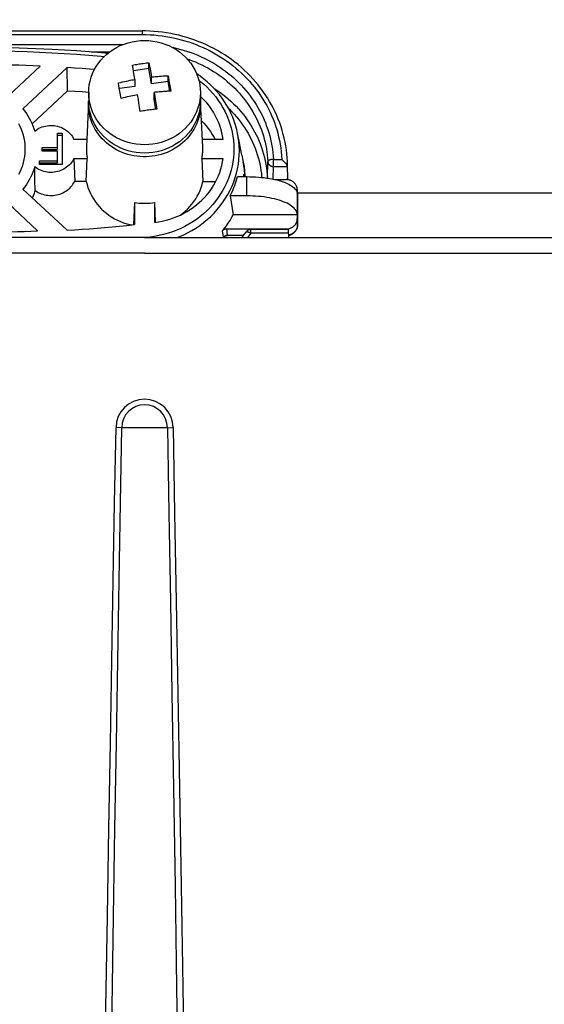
# Model space of a CAD drawing. Header units: centimetres. Extents: x 22052 to 56535, y 76485 to 78519.
# Tile 93 of 235: x 35599.55 to 35604.25, y 77889.25 to 77898.06. Entities that reach past the tile are written whole.
import ezdxf
from ezdxf import colors
from ezdxf.entities.mleader import LeaderData, LeaderLine
from ezdxf.math import Vec2, Vec3

# ---------------------------------------------------------------- set-up
doc = ezdxf.new("R2010")
doc.units = ezdxf.units.CM
doc.layers.add('$_urządzenia', color=250, linetype='Continuous')
doc.layers.add('IS_Opis', color=250, linetype='Continuous', lineweight=9)
doc.styles.add('styl1', font='ARIALN.TTF')

# ---------------------------------------------------------------- blocks, each defined once
blk = doc.blocks.new('A$C92957c0b')
at = {"layer": '$_urządzenia'}
for p, q in [((-31.792, -10.509), (-0.208, -10.509)), ((-0.208, -10.509), (-0.208, -10.83)), ((-31.792, -10.83), (-0.208, -10.83)), ((-30.064, -11.727), (-1.936, -11.727)), ((-4.763, -12.372), (-3.107, -12.372)), ((-12.156, -16.285), (-9.346, -13.661)), ((-6.929, -13.792), (-10.878, -17.478)), ((-6.892, -15.855), (-6.929, -13.792)), ((-1.031, -13.877), (-1.089, -13.565)), ((-0.976, -14.174), (-1.031, -13.877)), ((0.393, -13.866), (-0.995, -14.069)), ((-0.121, -13.412), (0.044, -13.39)), ((0.044, -13.39), (0.175, -13.374)), ((0.175, -13.374), (0.306, -13.359)), ((0.306, -13.359), (0.393, -13.349)), ((0.393, -13.349), (0.45, -13.653)), ((0.393, -13.866), (0.393, -13.349)), ((0.625, -15.249), (0.393, -13.866)), ((0.45, -13.653), (0.501, -13.929)), ((0.501, -13.929), (0.555, -14.234)), ((-0.926, -14.457), (-0.976, -14.174)), ((-0.857, -14.846), (-0.926, -14.457)), ((-0.857, -14.846), (-0.857, -15.466)), ((0.555, -14.234), (0.593, -14.445)), ((0.593, -14.445), (0.625, -14.629)), ((0.625, -14.629), (0.729, -14.618)), ((0.625, -15.249), (0.625, -14.629)), ((0.729, -14.618), (0.839, -14.606)), ((0.839, -14.606), (0.955, -14.595)), ((0.955, -14.595), (1.078, -14.583)), ((1.078, -14.583), (1.21, -14.572)), ((1.21, -14.572), (1.35, -14.561)), ((1.35, -14.561), (1.499, -14.549)), ((2.107, -14.516), (2.133, -14.664)), ((2.107, -15.033), (2.107, -14.516)), ((2.133, -14.664), (2.184, -14.965)), ((2.184, -14.965), (2.236, -15.272)), ((-2.287, -15.463), (-2.339, -15.165)), ((-2.236, -15.767), (-2.287, -15.463)), ((-0.857, -15.466), (-2.252, -15.67)), ((-2.184, -16.077), (-2.236, -15.767)), ((2.107, -15.033), (0.625, -15.249)), ((2.253, -15.903), (2.107, -15.033)), ((2.236, -15.272), (2.287, -15.583)), ((2.287, -15.583), (2.339, -15.899)), ((-10.067, -18.819), (-6.892, -15.855)), ((-5, -16.028), (-5, -16.766)), ((-0.556, -16.658), (-0.625, -16.23)), ((-0.506, -16.98), (-0.556, -16.658)), ((0.956, -16.002), (0.857, -16.013)), ((0.857, -16.013), (0.909, -16.335)), ((0.857, -16.633), (0.857, -16.013)), ((1.005, -17.513), (0.857, -16.633)), ((0.909, -16.335), (0.959, -16.655)), ((1.063, -15.991), (0.956, -16.002)), ((0.959, -16.655), (1.006, -16.956)), ((1.178, -15.979), (1.063, -15.991)), ((1.302, -15.968), (1.178, -15.979)), ((1.435, -15.956), (1.302, -15.968)), ((1.577, -15.944), (1.435, -15.956)), ((1.729, -15.933), (1.577, -15.944)), ((5, -16.028), (5, -16.766)), ((-5.01, -16.873), (-5.206, -20.878)), ((-5.016, -17.086), (-5.01, -16.873)), ((-5.01, -16.873), (-5.008, -16.828)), ((-5.008, -16.828), (-5, -16.738)), ((-0.451, -17.333), (-0.506, -16.98)), ((-0.393, -17.716), (-0.451, -17.333)), ((1.006, -16.956), (1.06, -17.305)), ((1.06, -17.305), (1.089, -17.499)), ((5, -16.738), (5.008, -16.828)), ((5.008, -16.828), (5.01, -16.873)), ((5.01, -16.873), (5.016, -17.086)), ((-0.262, -17.693), (-0.393, -17.716)), ((-0.131, -17.67), (-0.262, -17.693)), ((0, -17.648), (-0.131, -17.67)), ((-7.775, -19.666), (-7.362, -19.666)), ((-7.775, -21.106), (-7.775, -19.666)), ((-7.775, -19.845), (-7.362, -19.845)), ((-7.362, -19.666), (-7.362, -22.467)), ((-5.174, -20.223), (-6.315, -20.223)), ((7.038, -20.223), (5.174, -20.223)), ((8.469, -20.383), (8.328, -19.68)), ((8.328, -19.681), (8.328, -19.68)), ((-9.162, -20.926), (-7.775, -20.926)), ((-9.162, -21.277), (-9.162, -20.926)), ((-9.162, -21.106), (-7.775, -21.106)), ((8.593, -21.005), (8.469, -20.383)), ((8.717, -21.632), (8.593, -21.005)), ((-7.775, -21.277), (-9.162, -21.277)), ((-7.775, -22.296), (-7.775, -21.277)), ((-6.315, -21.91), (-5.13, -21.91)), ((-6.315, -21.91), (-6.253, -23.971)), ((-5.21, -23.971), (-5.13, -21.91)), ((5.13, -21.91), (7.038, -21.91)), ((5.13, -21.91), (5.21, -23.971)), ((8.717, -21.632), (8.836, -22.235)), ((11.527, -21.997), (12.28, -21.997)), ((11.527, -22.641), (11.527, -21.997)), ((-9.819, -23.144), (-9.83, -22.669)), ((-9.387, -22.117), (-7.775, -22.117)), ((-9.387, -22.467), (-9.387, -22.117)), ((-9.387, -22.296), (-7.775, -22.296)), ((-7.362, -22.467), (-9.387, -22.467)), ((10.994, -23.664), (11.027, -22.196)), ((11.501, -23.769), (11.527, -22.641)), ((11.527, -22.641), (12.793, -22.641)), ((12.814, -23.82), (12.79, -22.48)), ((-9.802, -23.854), (-9.819, -23.144)), ((8.314, -23.545), (9.164, -23.545)), ((8.872, -23.545), (8.878, -23.337)), ((8.912, -23.504), (8.878, -23.337)), ((8.949, -23.029), (8.976, -23.434)), ((8.976, -23.434), (8.977, -23.545)), ((9.164, -25.265), (9.164, -23.545)), ((10.995, -23.678), (10.994, -23.664)), ((-10.878, -24.655), (-6.929, -28.341)), ((-9.778, -24.793), (-9.802, -23.854)), ((-5.21, -23.971), (-6.253, -23.971)), ((5.21, -23.971), (6.376, -23.971)), ((11.685, -23.809), (12.665, -23.809)), ((9.164, -25.265), (7.657, -25.265)), ((7.657, -25.265), (7.751, -25.823)), ((13.665, -24.743), (13.664, -24.698)), ((13.664, -24.698), (13.69, -25.208)), ((13.664, -25.057), (13.664, -26.922)), ((13.665, -25.084), (13.664, -25.057)), ((13.665, -24.743), (13.665, -25.084)), ((13.665, -24.743), (13.691, -25.253)), ((13.679, -25), (79.175, -25)), ((13.69, -25.209), (13.691, -25.253)), ((13.691, -25.256), (13.69, -25.209)), ((13.691, -25.256), (13.691, -25.253)), ((13.691, -25.256), (13.691, -27.854)), ((-9.567, -28.393), (-12.234, -25.902)), ((-0.904, -25.856), (-0.997, -27.833)), ((-0.904, -25.856), (-0.904, -27.838)), ((0.987, -27.625), (0.904, -25.856)), ((0.904, -27.637), (0.904, -25.856)), ((7.751, -25.823), (7.845, -26.385)), ((7.845, -26.385), (7.939, -26.951)), ((13.665, -26.951), (7.939, -26.951)), ((13.664, -26.922), (13.665, -26.951)), ((13.665, -26.951), (13.665, -27.292)), ((13.691, -27.851), (13.665, -27.292)), ((-0.997, -27.833), (-0.997, -27.847)), ((13.691, -27.851), (13.691, -27.854)), ((0, -29), (-298.6, -29)), ((0.492, -28.944), (0, -28.996)), ((0, -29), (298.6, -29)), ((0.499, -29), (0.492, -28.944)), ((6.954, -28.404), (7.039, -28.954)), ((7.039, -28.954), (6.998, -29)), ((7.027, -29), (7.036, -28.989)), ((7.039, -28.954), (7.071, -28.919)), ((7.039, -28.954), (7.039, -28.961)), ((7.348, -28.225), (12.665, -28.225)), ((7.43, -28.77), (7.348, -28.225)), ((8.848, -28.821), (7.399, -28.821)), ((7.431, -28.784), (7.43, -28.77)), ((7.431, -28.784), (8.877, -28.784)), ((12.892, -28.284), (9.508, -28.284)), ((9.508, -28.605), (9.508, -28.284)), ((12.897, -28.605), (9.508, -28.605)), ((12.665, -28.225), (12.668, -28.284)), ((12.904, -29), (12.892, -28.284)), ((13.443, -28.465), (13.398, -28.509)), ((0, -30.4), (-300, -30.4)), ((0, -30.4), (300, -30.4)), ((-2.041, -46), (-2.551, -45.99)), ((2.041, -46), (-2.041, -46)), ((2.041, -46), (2.551, -45.99))]:
    blk.add_line(p, q, dxfattribs=at)
for points in [[(12.79, -22.48), (12.782, -22.198), (12.761, -21.846), (12.73, -21.495), (12.688, -21.145), (12.635, -20.796), (12.572, -20.449), (12.497, -20.103), (12.412, -19.76), (12.317, -19.419), (12.211, -19.08), (12.094, -18.745), (11.967, -18.413), (11.83, -18.084), (11.682, -17.759), (11.525, -17.439), (11.358, -17.123), (11.181, -16.811), (10.994, -16.504), (10.799, -16.203), (10.593, -15.907), (10.379, -15.616), (10.156, -15.332), (9.924, -15.054), (9.683, -14.782), (9.434, -14.516), (9.177, -14.258), (8.912, -14.007), (8.64, -13.763), (8.36, -13.526), (8.072, -13.297), (7.778, -13.076), (7.477, -12.863), (7.169, -12.659), (6.856, -12.462), (6.536, -12.275), (6.21, -12.096), (5.879, -11.926), (5.543, -11.765), (5.203, -11.613), (4.857, -11.471), (4.507, -11.338), (4.154, -11.215), (3.796, -11.101), (3.435, -10.997), (3.072, -10.903), (2.705, -10.819), (2.336, -10.745), (1.965, -10.681), (1.592, -10.627), (1.217, -10.583), (0.842, -10.549), (0.465, -10.526), (0.088, -10.513), (-0.208, -10.509)], [(-5, -16.028), (-4.986, -15.679), (-4.944, -15.332), (-4.875, -14.989), (-4.778, -14.652), (-4.654, -14.323), (-4.505, -14.003), (-4.33, -13.694), (-4.131, -13.398), (-3.909, -13.118), (-3.665, -12.853), (-3.401, -12.606), (-3.117, -12.378), (-2.817, -12.171), (-2.5, -11.985), (-2.169, -11.822), (-1.827, -11.683), (-1.474, -11.567), (-1.113, -11.477), (-0.745, -11.412), (-0.374, -11.373), (0, -11.36)], [(-0.208, -10.83), (0.153, -10.835), (0.51, -10.85), (0.865, -10.873), (1.216, -10.906), (1.563, -10.948), (1.91, -10.999), (2.255, -11.059), (2.599, -11.128), (2.941, -11.207), (3.28, -11.294), (3.616, -11.39), (3.949, -11.495), (4.279, -11.608), (4.605, -11.73), (4.928, -11.861), (5.246, -12), (5.561, -12.147), (5.87, -12.303), (6.175, -12.466), (6.475, -12.638), (6.769, -12.817), (7.058, -13.004), (7.341, -13.199), (7.619, -13.401), (7.89, -13.61), (8.154, -13.826), (8.412, -14.049), (8.663, -14.279), (8.908, -14.515), (9.145, -14.758), (9.374, -15.006), (9.596, -15.261), (9.81, -15.521), (10.016, -15.787), (10.215, -16.058), (10.405, -16.334), (10.586, -16.615), (10.759, -16.901), (10.924, -17.191), (11.079, -17.486), (11.226, -17.784), (11.363, -18.086), (11.491, -18.391), (11.61, -18.699), (11.72, -19.011), (11.821, -19.327), (11.913, -19.648), (11.995, -19.973), (12.068, -20.303), (12.132, -20.637), (12.185, -20.974), (12.227, -21.312), (12.259, -21.653), (12.28, -21.997)], [(0, -11.36), (0.374, -11.373), (0.745, -11.412), (1.113, -11.477), (1.474, -11.567), (1.827, -11.683), (2.169, -11.822), (2.5, -11.985), (2.817, -12.171), (3.117, -12.378), (3.401, -12.606), (3.665, -12.853), (3.909, -13.118), (4.131, -13.398), (4.33, -13.694), (4.505, -14.003), (4.654, -14.323), (4.778, -14.652), (4.875, -14.989), (4.944, -15.332), (4.986, -15.679), (5, -16.028)], [(-28.739, -12.494), (-28.149, -12.44), (-25.944, -12.274), (-23.737, -12.141), (-21.528, -12.042), (-19.317, -11.975), (-17.106, -11.942), (-14.894, -11.942), (-12.683, -11.975), (-10.472, -12.042), (-8.263, -12.141), (-6.056, -12.274), (-3.851, -12.44), (-3.261, -12.494)], [(-28.406, -12.786), (-28.107, -12.759), (-25.91, -12.594), (-23.711, -12.461), (-21.509, -12.362), (-19.306, -12.296), (-17.102, -12.263), (-14.898, -12.263), (-12.694, -12.296), (-10.491, -12.362), (-8.289, -12.461), (-6.09, -12.594), (-3.893, -12.759), (-3.594, -12.786)], [(2.495, -11.983), (2.601, -12.004), (2.917, -12.077), (3.231, -12.158), (3.543, -12.247), (3.851, -12.345), (4.156, -12.45), (4.458, -12.563), (4.756, -12.685), (5.05, -12.813), (5.34, -12.95), (5.626, -13.094), (5.908, -13.246), (6.185, -13.405), (6.457, -13.572), (6.724, -13.745), (6.986, -13.926), (7.242, -14.113), (7.492, -14.307), (7.737, -14.507), (7.975, -14.714), (8.207, -14.927), (8.432, -15.146), (8.651, -15.371), (8.863, -15.601), (9.067, -15.837), (9.265, -16.078), (9.455, -16.325), (9.638, -16.576), (9.813, -16.832), (9.98, -17.092), (10.139, -17.357), (10.29, -17.625), (10.433, -17.898), (10.568, -18.174), (10.695, -18.454), (10.813, -18.738), (10.922, -19.024), (11.023, -19.313), (11.115, -19.605), (11.198, -19.899), (11.272, -20.194), (11.337, -20.491), (11.393, -20.789), (11.44, -21.089), (11.478, -21.39), (11.507, -21.692), (11.527, -21.997)], [(3.804, -13.004), (3.976, -13.063), (4.264, -13.172), (4.55, -13.287), (4.831, -13.411), (5.109, -13.542), (5.383, -13.68), (5.652, -13.825), (5.917, -13.977), (6.177, -14.136), (6.433, -14.302), (6.683, -14.475), (6.928, -14.654), (7.168, -14.839), (7.401, -15.031), (7.629, -15.229), (7.851, -15.433), (8.067, -15.642), (8.276, -15.857), (8.479, -16.078), (8.675, -16.303), (8.864, -16.534), (9.045, -16.77), (9.22, -17.01), (9.388, -17.255), (9.548, -17.504), (9.7, -17.757), (9.844, -18.014), (9.981, -18.275), (10.11, -18.539), (10.231, -18.807), (10.344, -19.078), (10.449, -19.352), (10.545, -19.629), (10.633, -19.908), (10.713, -20.189), (10.784, -20.472), (10.846, -20.756), (10.899, -21.041), (10.944, -21.328), (10.981, -21.616), (11.008, -21.905), (11.027, -22.196)], [(-9.346, -13.661), (-9.984, -13.633), (-10.623, -13.608), (-11.262, -13.586), (-11.901, -13.566), (-12.54, -13.549), (-13.179, -13.536), (-13.818, -13.525), (-14.457, -13.516), (-15.096, -13.511)], [(-4.484, -13.966), (-4.918, -13.932), (-5.588, -13.882), (-6.259, -13.835), (-6.929, -13.792)], [(-1.089, -13.565), (-0.969, -13.544), (-0.848, -13.523), (-0.727, -13.503), (-0.606, -13.483), (-0.485, -13.464), (-0.364, -13.446), (-0.243, -13.429), (-0.121, -13.412)], [(-2.339, -15.165), (-2.15, -15.119), (-1.967, -15.075), (-1.79, -15.035), (-1.619, -14.997), (-1.454, -14.962), (-1.295, -14.929), (-1.143, -14.899), (-0.997, -14.871), (-0.857, -14.846)], [(4.856, -14.925), (4.956, -15), (5.265, -15.255), (5.562, -15.525), (5.844, -15.807), (6.111, -16.102), (6.362, -16.409), (6.597, -16.726), (6.815, -17.053), (7.015, -17.391), (7.198, -17.736), (7.362, -18.088), (7.508, -18.449), (7.634, -18.814), (7.742, -19.184), (7.83, -19.559), (7.898, -19.936), (7.947, -20.316), (7.976, -20.698), (7.985, -21.079), (7.974, -21.461), (7.944, -21.843), (7.894, -22.222), (7.825, -22.598), (7.736, -22.971), (7.628, -23.34), (7.501, -23.703), (7.355, -24.061), (7.191, -24.412), (7.009, -24.754), (6.808, -25.09), (6.592, -25.415), (6.358, -25.73), (6.108, -26.035), (5.842, -26.328), (5.562, -26.608), (5.267, -26.877), (4.959, -27.131), (4.64, -27.369), (4.309, -27.594), (3.967, -27.803), (3.613, -27.997), (3.248, -28.176), (2.874, -28.338), (2.492, -28.483), (2.102, -28.612), (1.707, -28.722), (1.307, -28.814), (0.902, -28.888), (0.492, -28.944)], [(1.499, -14.549), (1.659, -14.539), (1.743, -14.534), (1.829, -14.529)], [(1.829, -14.529), (2.012, -14.52), (2.107, -14.516)], [(8.328, -19.682), (8.248, -19.325), (8.145, -18.954), (8.025, -18.587), (7.887, -18.226), (7.731, -17.87), (7.558, -17.522), (7.368, -17.181), (7.162, -16.848), (6.939, -16.524), (6.701, -16.21), (6.448, -15.907), (6.181, -15.615), (5.899, -15.334), (5.604, -15.066), (5.296, -14.811), (4.977, -14.569), (4.667, -14.356)], [(6.181, -15.615), (6.206, -15.63), (6.475, -15.807), (6.738, -15.992), (6.996, -16.184), (7.247, -16.383), (7.491, -16.589), (7.729, -16.802), (7.96, -17.021), (8.184, -17.247), (8.401, -17.478), (8.61, -17.716), (8.811, -17.96), (9.004, -18.209), (9.19, -18.463), (9.367, -18.722), (9.535, -18.986), (9.696, -19.255), (9.847, -19.528), (9.99, -19.805), (10.123, -20.087), (10.248, -20.371), (10.363, -20.659), (10.47, -20.951), (10.566, -21.245), (10.654, -21.541), (10.731, -21.84), (10.799, -22.14), (10.858, -22.442), (10.906, -22.746), (10.945, -23.051), (10.974, -23.357), (10.994, -23.664)], [(-11.236, -23.308), (-11.11, -23.059), (-11, -22.804), (-10.905, -22.543), (-10.826, -22.279), (-10.762, -22.011), (-10.714, -21.74), (-10.682, -21.468), (-10.667, -21.195), (-10.667, -20.921), (-10.684, -20.648), (-10.717, -20.376), (-10.765, -20.106), (-10.83, -19.84), (-10.909, -19.577), (-11.005, -19.318), (-11.115, -19.065), (-11.24, -18.817)], [(-6.892, -15.855), (-6.236, -15.898), (-5.581, -15.943), (-4.997, -15.987)], [(0, -20.696), (-0.374, -20.683), (-0.745, -20.644), (-1.113, -20.579), (-1.474, -20.488), (-1.827, -20.373), (-2.169, -20.234), (-2.5, -20.07), (-2.817, -19.885), (-3.117, -19.677), (-3.401, -19.45), (-3.665, -19.203), (-3.909, -18.938), (-4.131, -18.657), (-4.33, -18.362), (-4.505, -18.053), (-4.654, -17.733), (-4.778, -17.404), (-4.875, -17.067), (-4.944, -16.724), (-4.986, -16.377), (-5, -16.028)], [(-2.107, -16.549), (-2.133, -16.39), (-2.184, -16.077)], [(-0.625, -16.23), (-0.765, -16.255), (-0.911, -16.283), (-1.063, -16.313), (-1.222, -16.345), (-1.387, -16.38), (-1.558, -16.418), (-1.735, -16.459), (-1.918, -16.503), (-2.107, -16.549)], [(5, -16.028), (4.986, -16.377), (4.944, -16.724), (4.875, -17.067), (4.778, -17.404), (4.654, -17.733), (4.505, -18.053), (4.33, -18.362), (4.131, -18.657), (3.909, -18.938), (3.665, -19.203), (3.401, -19.45), (3.117, -19.677), (2.817, -19.885), (2.5, -20.07), (2.169, -20.234), (1.827, -20.373), (1.474, -20.488), (1.113, -20.579), (0.745, -20.644), (0.374, -20.683), (0, -20.696)], [(2.062, -15.912), (1.975, -15.917), (1.89, -15.922), (1.729, -15.933)], [(2.339, -15.899), (2.244, -15.903), (2.062, -15.912)], [(7.038, -20.223), (6.985, -19.902), (6.916, -19.586), (6.831, -19.274), (6.73, -18.965), (6.612, -18.661), (6.479, -18.364), (6.33, -18.073), (6.166, -17.788), (5.988, -17.512), (5.796, -17.244), (5.589, -16.985), (5.37, -16.736), (5.138, -16.498), (5, -16.369)], [(-10.878, -17.478), (-10.723, -17.68), (-10.577, -17.886), (-10.441, -18.098), (-10.315, -18.315), (-10.197, -18.537), (-10.09, -18.763), (-9.993, -18.993), (-9.907, -19.227), (-9.83, -19.464)], [(-2.265, -21.264), (-2.508, -21.141), (-2.743, -21.006), (-2.97, -20.859), (-3.189, -20.701), (-3.397, -20.531), (-3.595, -20.351), (-3.782, -20.161), (-3.958, -19.962), (-4.122, -19.754), (-4.273, -19.538), (-4.411, -19.315), (-4.536, -19.085), (-4.647, -18.848), (-4.744, -18.607), (-4.826, -18.36), (-4.894, -18.11), (-4.947, -17.857), (-4.985, -17.601), (-5.008, -17.344), (-5.016, -17.086)], [(0, -21.434), (-0.379, -21.42), (-0.751, -21.381), (-1.118, -21.316), (-1.481, -21.224), (-1.837, -21.107), (-2.181, -20.966), (-2.513, -20.801), (-2.832, -20.613), (-3.132, -20.405), (-3.414, -20.177), (-3.677, -19.929), (-3.918, -19.666), (-4.139, -19.385), (-4.337, -19.088), (-4.511, -18.78), (-4.659, -18.461), (-4.781, -18.13), (-4.877, -17.794), (-4.945, -17.452), (-4.987, -17.105), (-5, -16.766)], [(5, -16.766), (4.985, -17.123), (4.942, -17.471), (4.873, -17.813), (4.775, -18.15), (4.65, -18.481), (4.5, -18.8), (4.325, -19.108), (4.125, -19.404), (3.903, -19.684), (3.661, -19.945), (3.398, -20.191), (3.117, -20.416), (2.817, -20.622), (2.5, -20.808), (2.17, -20.971), (1.828, -21.111), (1.474, -21.226), (1.113, -21.317), (0.748, -21.381), (0.377, -21.42), (0, -21.434)], [(1.089, -17.499), (0.968, -17.513), (0.847, -17.527), (0.727, -17.543), (0.606, -17.558), (0.484, -17.575), (0.363, -17.592), (0.242, -17.61), (0.121, -17.629), (0, -17.648)], [(5.016, -17.086), (5.008, -17.344), (4.985, -17.601), (4.947, -17.857), (4.894, -18.11), (4.826, -18.36), (4.744, -18.607), (4.647, -18.848), (4.536, -19.085), (4.411, -19.315), (4.273, -19.538), (4.122, -19.754), (3.958, -19.962), (3.782, -20.161), (3.595, -20.351), (3.397, -20.531), (3.189, -20.701), (2.97, -20.859), (2.743, -21.006), (2.508, -21.141)], [(5.209, -21.067), (5.208, -20.972), (5.206, -20.878), (5.01, -16.873)], [(7.511, -17.438), (7.599, -17.521), (7.812, -17.736), (8.019, -17.958), (8.219, -18.184), (8.411, -18.417), (8.595, -18.655), (8.772, -18.897), (8.941, -19.145), (9.102, -19.397), (9.255, -19.653), (9.4, -19.914), (9.536, -20.179), (9.663, -20.447), (9.782, -20.719), (9.893, -20.994), (9.994, -21.272), (10.086, -21.552), (10.17, -21.836), (10.244, -22.121), (10.309, -22.407), (10.364, -22.696), (10.411, -22.986), (10.448, -23.277), (10.476, -23.569), (10.478, -23.612)], [(-9.83, -19.464), (-9.707, -19.374), (-9.579, -19.292), (-9.446, -19.219), (-9.307, -19.155), (-9.164, -19.099), (-9.017, -19.053), (-8.867, -19.017), (-8.714, -18.99), (-8.561, -18.973), (-8.406, -18.966), (-8.251, -18.969), (-8.097, -18.982), (-7.945, -19.005), (-7.793, -19.037), (-7.645, -19.079), (-7.501, -19.131), (-7.36, -19.192), (-7.225, -19.261), (-7.095, -19.339), (-6.97, -19.426), (-6.852, -19.52), (-6.742, -19.621), (-6.639, -19.73), (-6.545, -19.845), (-6.459, -19.965), (-6.383, -20.091), (-6.315, -20.223)], [(5.092, -18.555), (5.29, -18.757), (5.501, -18.997), (5.701, -19.246), (5.887, -19.503), (6.061, -19.768), (6.22, -20.041), (6.315, -20.223)], [(2.917, -29), (3.072, -28.941), (3.468, -28.768), (3.854, -28.579), (4.229, -28.373), (4.592, -28.15), (4.942, -27.912), (5.281, -27.658), (5.608, -27.388), (5.921, -27.103), (6.219, -26.804), (6.501, -26.492), (6.766, -26.167), (7.014, -25.831), (7.245, -25.484), (7.456, -25.128), (7.65, -24.762), (7.824, -24.388), (7.978, -24.008), (8.112, -23.62), (8.226, -23.228), (8.319, -22.831), (8.391, -22.43), (8.443, -22.027), (8.474, -21.623), (8.484, -21.217), (8.472, -20.812), (8.44, -20.408), (8.387, -20.006), (8.328, -19.681)], [(-5.206, -20.878), (-5.208, -20.972), (-5.209, -21.067)], [(-5.209, -21.067), (-5.208, -21.161), (-5.206, -21.255), (-5.201, -21.349), (-5.194, -21.443), (-5.185, -21.537), (-5.174, -21.631), (-5.162, -21.724), (-5.147, -21.817), (-5.13, -21.91)], [(5.13, -21.91), (5.147, -21.817), (5.162, -21.724), (5.174, -21.631), (5.185, -21.537), (5.194, -21.443), (5.201, -21.349), (5.206, -21.255), (5.208, -21.161), (5.209, -21.067)], [(-6.315, -21.91), (-6.383, -22.042), (-6.459, -22.168), (-6.545, -22.288), (-6.639, -22.403), (-6.742, -22.512), (-6.852, -22.613), (-6.97, -22.707), (-7.095, -22.794), (-7.225, -22.872), (-7.36, -22.941), (-7.501, -23.002), (-7.645, -23.054), (-7.793, -23.096), (-7.945, -23.128), (-8.097, -23.151), (-8.251, -23.164), (-8.406, -23.167), (-8.561, -23.16), (-8.714, -23.143), (-8.867, -23.116), (-9.017, -23.08), (-9.164, -23.034), (-9.307, -22.978), (-9.446, -22.914), (-9.579, -22.841), (-9.707, -22.759), (-9.83, -22.669)], [(2.508, -21.141), (2.265, -21.264), (2.015, -21.374), (1.759, -21.471), (1.497, -21.555), (1.231, -21.625), (0.962, -21.682), (0.689, -21.724), (0.414, -21.753), (0.138, -21.767), (-0.138, -21.767), (-0.414, -21.753), (-0.689, -21.724), (-0.962, -21.682), (-1.231, -21.625), (-1.497, -21.555), (-1.759, -21.471), (-2.015, -21.374), (-2.265, -21.264)], [(0.904, -27.637), (1.247, -27.588), (1.586, -27.524), (1.92, -27.444), (2.251, -27.349), (2.576, -27.239), (2.895, -27.115), (3.207, -26.976), (3.512, -26.823), (3.807, -26.657), (4.094, -26.477), (4.372, -26.285), (4.638, -26.08), (4.894, -25.864), (5.138, -25.635), (5.37, -25.397), (5.589, -25.148), (5.796, -24.889), (5.988, -24.621), (6.166, -24.345), (6.33, -24.06), (6.479, -23.769), (6.612, -23.472), (6.73, -23.168), (6.831, -22.859), (6.916, -22.547), (6.985, -22.231), (7.038, -21.91)], [(11.527, -21.997), (11.494, -21.998), (11.462, -22.001), (11.43, -22.004), (11.398, -22.008), (11.367, -22.013), (11.336, -22.018), (11.307, -22.024), (11.278, -22.031), (11.25, -22.038), (11.224, -22.046), (11.199, -22.055), (11.175, -22.064), (11.153, -22.073), (11.132, -22.083), (11.113, -22.093), (11.095, -22.104), (11.08, -22.115), (11.066, -22.126), (11.055, -22.138), (11.045, -22.149), (11.038, -22.161), (11.032, -22.173), (11.029, -22.184), (11.027, -22.196)], [(12.62, -22.349), (12.599, -22.324), (12.576, -22.297), (12.552, -22.269), (12.527, -22.241), (12.5, -22.212), (12.472, -22.182), (12.442, -22.151), (12.412, -22.12), (12.38, -22.089), (12.348, -22.058), (12.314, -22.027), (12.28, -21.997)], [(-9.83, -22.669), (-9.907, -22.906), (-9.993, -23.14), (-10.09, -23.37), (-10.197, -23.596), (-10.315, -23.818), (-10.441, -24.035), (-10.577, -24.247), (-10.723, -24.453), (-10.878, -24.655)], [(8.836, -22.235), (8.902, -22.625), (8.949, -23.029)], [(8.978, -23.545), (8.972, -23.344), (8.942, -22.946), (8.891, -22.55), (8.836, -22.236)], [(11.027, -22.196), (11.03, -22.23), (11.036, -22.263), (11.044, -22.296), (11.055, -22.328), (11.068, -22.36), (11.084, -22.39), (11.102, -22.419), (11.122, -22.448), (11.144, -22.474), (11.169, -22.499), (11.195, -22.523), (11.223, -22.544), (11.252, -22.564), (11.283, -22.581), (11.316, -22.597), (11.349, -22.61), (11.384, -22.621), (11.419, -22.63), (11.454, -22.636), (11.49, -22.64), (11.527, -22.641)], [(12.705, -22.46), (12.686, -22.435), (12.666, -22.408), (12.644, -22.379), (12.62, -22.349)], [(12.79, -22.48), (12.789, -22.47), (12.787, -22.46), (12.783, -22.45), (12.777, -22.441), (12.77, -22.431), (12.761, -22.422), (12.751, -22.412), (12.739, -22.403), (12.726, -22.395), (12.712, -22.386), (12.696, -22.378), (12.679, -22.37), (12.66, -22.363), (12.641, -22.356), (12.62, -22.349)], [(12.748, -22.527), (12.735, -22.506), (12.721, -22.484), (12.705, -22.46)], [(12.776, -22.58), (12.768, -22.564), (12.759, -22.546), (12.748, -22.527)], [(12.793, -22.641), (12.792, -22.631), (12.79, -22.62), (12.787, -22.608), (12.782, -22.595), (12.776, -22.58)], [(7.657, -25.265), (7.75, -25.081), (7.837, -24.895), (7.92, -24.707), (7.999, -24.517), (8.072, -24.326), (8.14, -24.132), (8.203, -23.938), (8.261, -23.742), (8.314, -23.545)], [(8.878, -23.337), (8.879, -23.378), (8.885, -23.419), (8.887, -23.431)], [(8.887, -23.431), (8.893, -23.459), (8.906, -23.498), (8.923, -23.536), (8.927, -23.545)], [(9.164, -23.545), (9.425, -23.547), (9.682, -23.555), (9.937, -23.567), (10.19, -23.585), (10.441, -23.608), (10.687, -23.635), (10.928, -23.668), (11.163, -23.705), (11.392, -23.746), (11.612, -23.792), (11.826, -23.843), (12.03, -23.897), (12.224, -23.955), (12.41, -24.018), (12.583, -24.083), (12.746, -24.152)], [(-9.778, -24.793), (-9.65, -24.876), (-9.518, -24.95), (-9.382, -25.016), (-9.241, -25.073), (-9.096, -25.122), (-8.948, -25.161), (-8.798, -25.192), (-8.646, -25.213), (-8.493, -25.225), (-8.339, -25.227), (-8.185, -25.22), (-8.033, -25.204), (-7.882, -25.179), (-7.732, -25.144), (-7.586, -25.1), (-7.443, -25.048), (-7.304, -24.986), (-7.17, -24.917), (-7.041, -24.839), (-6.917, -24.753), (-6.8, -24.66), (-6.689, -24.561), (-6.586, -24.454), (-6.49, -24.341), (-6.403, -24.224), (-6.324, -24.1), (-6.253, -23.971)], [(-5.21, -23.971), (-5.144, -24.248), (-5.063, -24.519), (-4.965, -24.784), (-4.851, -25.044), (-4.721, -25.298), (-4.576, -25.544), (-4.417, -25.782), (-4.243, -26.011), (-4.056, -26.23), (-3.856, -26.439), (-3.644, -26.638), (-3.42, -26.824), (-3.185, -26.999), (-2.939, -27.161), (-2.685, -27.31), (-2.421, -27.445), (-2.149, -27.566), (-1.871, -27.673), (-1.587, -27.764), (-1.296, -27.84), (-1.175, -27.866)], [(3.234, -26.963), (3.42, -26.824), (3.644, -26.638), (3.856, -26.439), (4.056, -26.23), (4.243, -26.011), (4.417, -25.782), (4.576, -25.544), (4.721, -25.298), (4.851, -25.044), (4.965, -24.784), (5.063, -24.519), (5.144, -24.248), (5.21, -23.971)], [(12.815, -23.82), (12.741, -23.812), (12.665, -23.809)], [(12.746, -24.152), (12.897, -24.224), (13.035, -24.299), (13.16, -24.376), (13.273, -24.456), (13.372, -24.538), (13.456, -24.621), (13.527, -24.707), (13.583, -24.793), (13.625, -24.88), (13.652, -24.968), (13.664, -25.057)], [(13.664, -24.698), (13.662, -24.673), (13.654, -24.603), (13.64, -24.535), (13.621, -24.468), (13.596, -24.402), (13.566, -24.338), (13.531, -24.276), (13.491, -24.217), (13.447, -24.161), (13.398, -24.108), (13.345, -24.059), (13.289, -24.013), (13.229, -23.972), (13.165, -23.934), (13.099, -23.902), (13.031, -23.874), (12.96, -23.851), (12.888, -23.833), (12.815, -23.82)], [(-10.033, -25.444), (-10.028, -25.434), (-9.936, -25.224), (-9.853, -25.01), (-9.778, -24.793)], [(13.664, -26.922), (13.652, -26.824), (13.625, -26.728), (13.583, -26.633), (13.527, -26.538), (13.456, -26.444), (13.372, -26.353), (13.273, -26.263), (13.16, -26.176), (13.035, -26.091), (12.897, -26.009), (12.746, -25.93), (12.583, -25.855), (12.41, -25.783), (12.224, -25.715), (12.03, -25.651), (11.826, -25.592), (11.612, -25.536), (11.392, -25.486), (11.163, -25.441), (10.928, -25.4), (10.687, -25.365), (10.441, -25.334), (10.19, -25.31), (9.937, -25.29), (9.682, -25.276), (9.425, -25.268), (9.164, -25.265)], [(-0.904, -25.856), (-0.704, -25.885), (-0.504, -25.907), (-0.303, -25.922), (-0.101, -25.929), (0.101, -25.929), (0.303, -25.922), (0.504, -25.907), (0.704, -25.885), (0.904, -25.856)], [(6.954, -28.404), (7.079, -28.252), (7.2, -28.098), (7.318, -27.941), (7.431, -27.782), (7.541, -27.62), (7.646, -27.456), (7.748, -27.29), (7.845, -27.122), (7.939, -26.951)], [(12.665, -28.225), (12.741, -28.223), (12.815, -28.215), (12.888, -28.202), (12.96, -28.184), (13.031, -28.161), (13.099, -28.133), (13.165, -28.1), (13.229, -28.063), (13.289, -28.022), (13.345, -27.976), (13.398, -27.927), (13.447, -27.874), (13.491, -27.818), (13.531, -27.759), (13.566, -27.697), (13.596, -27.633), (13.621, -27.567), (13.64, -27.5), (13.654, -27.432), (13.662, -27.362), (13.665, -27.292)], [(-6.929, -28.341), (-6.259, -28.298), (-5.588, -28.251), (-4.918, -28.201), (-4.248, -28.148), (-3.579, -28.093), (-2.91, -28.034), (-2.241, -27.971), (-1.572, -27.906), (-0.904, -27.838)], [(13.386, -28.549), (13.427, -28.508), (13.477, -28.452), (13.522, -28.392), (13.562, -28.329), (13.597, -28.263), (13.627, -28.195), (13.651, -28.124), (13.67, -28.053), (13.683, -27.98), (13.69, -27.906), (13.691, -27.854)], [(13.691, -27.851), (13.689, -27.912), (13.683, -27.972), (13.672, -28.032), (13.657, -28.092), (13.638, -28.15), (13.615, -28.207), (13.588, -28.263), (13.557, -28.316), (13.523, -28.368), (13.484, -28.418), (13.443, -28.465)], [(-15, -28.532), (-14.396, -28.526), (-13.792, -28.518), (-13.188, -28.508), (-12.585, -28.495), (-11.981, -28.48), (-11.377, -28.462), (-10.774, -28.441), (-10.17, -28.418), (-9.567, -28.393)], [(7.348, -28.225), (7.297, -28.228), (7.247, -28.235), (7.199, -28.246), (7.152, -28.263), (7.107, -28.283), (7.064, -28.308), (7.025, -28.336), (6.988, -28.368), (6.954, -28.404)], [(7.036, -28.989), (7.053, -28.97), (7.083, -28.941), (7.116, -28.914), (7.151, -28.891), (7.187, -28.871), (7.225, -28.854), (7.264, -28.84), (7.303, -28.83), (7.343, -28.824), (7.382, -28.821), (7.399, -28.821)], [(7.039, -28.961), (7.039, -28.974), (7.038, -28.983), (7.037, -28.988), (7.037, -28.989)], [(7.039, -28.961), (7.072, -28.927), (7.108, -28.895)], [(7.071, -28.919), (7.108, -28.886), (7.148, -28.857), (7.191, -28.832), (7.235, -28.811), (7.282, -28.794), (7.331, -28.782)], [(7.108, -28.895), (7.148, -28.867), (7.19, -28.842), (7.235, -28.822), (7.282, -28.806), (7.331, -28.794)], [(7.331, -28.782), (7.381, -28.774), (7.43, -28.77)], [(7.331, -28.794), (7.381, -28.787), (7.431, -28.784)], [(7.399, -28.821), (7.41, -28.819), (7.42, -28.815), (7.427, -28.807), (7.431, -28.797), (7.431, -28.784)], [(8.701, -29), (8.722, -28.976), (8.917, -28.734), (9.105, -28.488)], [(9.105, -28.488), (9.11, -28.482), (9.118, -28.475), (9.128, -28.471), (9.139, -28.467), (9.152, -28.465), (9.166, -28.465), (9.182, -28.465), (9.199, -28.467), (9.217, -28.471), (9.237, -28.475), (9.258, -28.481), (9.28, -28.489), (9.303, -28.497), (9.326, -28.507), (9.351, -28.518), (9.376, -28.53), (9.401, -28.543), (9.428, -28.557), (9.454, -28.572), (9.481, -28.588), (9.508, -28.605)], [(9.508, -28.605), (9.312, -28.862), (9.201, -29)], [(12.9, -28.799), (12.921, -28.795), (12.999, -28.774), (13.074, -28.747), (13.146, -28.715), (13.214, -28.678), (13.278, -28.637), (13.338, -28.591), (13.386, -28.549)], [(13.3, -28.59), (13.247, -28.626), (13.191, -28.658), (13.133, -28.687), (13.074, -28.712), (13.013, -28.734), (12.95, -28.752), (12.9, -28.763)], [(13.398, -28.509), (13.35, -28.551), (13.3, -28.59)], [(13.387, -28.548), (13.394, -28.538), (13.398, -28.525), (13.398, -28.509)], [(-4.435, -163.345), (-4.291, -153.001), (-4.148, -142.998), (-4.006, -133.337), (-3.866, -124.017), (-3.727, -114.999), (-3.589, -106.284), (-3.454, -97.87), (-3.319, -89.722), (-3.187, -81.839), (-3.056, -74.221), (-2.927, -66.83), (-2.8, -59.656), (-2.675, -52.709), (-2.551, -45.99)], [(-3.837, -163.352), (-3.7, -153.008), (-3.563, -143.005), (-3.428, -133.344), (-3.293, -124.025), (-3.16, -115.007), (-3.029, -106.292), (-2.899, -97.879), (-2.771, -89.731), (-2.645, -81.848), (-2.52, -74.23), (-2.398, -66.84), (-2.277, -59.665), (-2.158, -52.719), (-2.041, -46)], [(2.041, -46), (2.174, -53.647), (2.309, -61.573), (2.447, -69.778), (2.586, -78.251), (2.728, -87.002), (2.871, -96.068), (3.016, -105.446), (3.162, -115.139), (3.31, -125.186), (3.459, -135.58), (3.609, -146.327), (3.76, -157.493), (3.911, -169.071), (4.062, -181.067), (4.214, -193.57), (4.365, -206.614), (4.516, -220.164), (4.665, -234.207), (4.811, -248.827), (4.954, -263.94), (5.09, -279.274), (5.218, -294.868), (5.339, -310.683)], [(2.551, -45.99), (2.692, -53.637), (2.835, -61.563), (2.979, -69.769), (3.125, -78.241), (3.274, -86.993), (3.424, -96.059), (3.576, -105.438), (3.729, -115.131), (3.884, -125.179), (4.039, -135.572), (4.196, -146.32), (4.354, -157.487), (4.512, -169.065), (4.67, -181.062), (4.829, -193.566), (4.987, -206.61), (5.146, -220.16), (5.301, -234.204), (5.454, -248.825), (5.604, -263.939), (5.746, -279.273), (5.88, -294.868), (6.007, -310.684)]]:
    blk.add_lwpolyline(points, dxfattribs=at)
for centre, radius, start, end in [((9.508, -28.784), 0.5, 90, 143.62072), ((0, -46), 2.551, 0.2248, 179.7752), ((0, -46), 2.041, 0, 180)]:
    blk.add_arc(centre, radius, start, end, dxfattribs=at)

msp = doc.modelspace()

# ---------------------------------------------------------------- block references
at = {"layer": '$_urządzenia', "xscale": 0.1, "yscale": 0.1, "zscale": 0.1}
msp.add_blockref('A$C92957c0b', (35600.6695, 77899.0097), dxfattribs=at)

# ---------------------------------------------------------------- leaders
at = {"layer": 'IS_Opis'}
ml = msp.add_multileader_mtext('Standard', dxfattribs=at)
ml.set_content('Projektowany kocioł gazowy 1-funkcyjny 100kW z zamkniętą komorą spalania. Wyposażony w przewód powietrzno-spalinowy 160/110 wyprowadzony ponad dach budynku', color=256, style='styl1')
ml.set_leader_properties()
ml.build(insert=Vec2(0, 0))
ml.multileader.update_dxf_attribs({"dogleg_length": 5, "arrow_head_size": 7.5})
ctx = ml.context
ctx.base_point, ctx.char_height, ctx.arrow_head_size, ctx.landing_gap_size, ctx.plane_origin = Vec3(35142.7244, 77977.5434), 12, 7.5, 5, Vec3(35518.2018, 77880.0378)
ctx.text_align_type = 2
notes = []
notes.append((ctx, [(1, (1, 1, 0), (35460.6695, 77977.5434), (-1, 0), 6.7091, [(2, [(35600.6695, 77899.0097), (35460.6695, 77899.0097), (35530.6695, 77899.0097)], 0, [])])]))
ctx.mtext.insert, ctx.mtext.width, ctx.mtext.defined_height, ctx.mtext.alignment, ctx.mtext.flow_direction = Vec3(35448.9604, 77985.3073), 316.717556, 76.915, 3, 5
for ctx, leaders in notes:
    for number, flags, end, landing, length, lines in leaders:
        leader = LeaderData()
        leader.index, (leader.has_last_leader_line, leader.has_dogleg_vector, leader.attachment_direction) = number, flags
        leader.last_leader_point, leader.dogleg_vector, leader.dogleg_length = Vec3(end), Vec3(landing), length
        for number, points, colour, breaks in lines:
            line = LeaderLine()
            line.index, line.vertices, line.color, line.breaks = number, Vec3.list(points), colors.encode_raw_color(colour), breaks
            leader.lines.append(line)
        ctx.leaders.append(leader)

doc.saveas('drawing.dxf')
